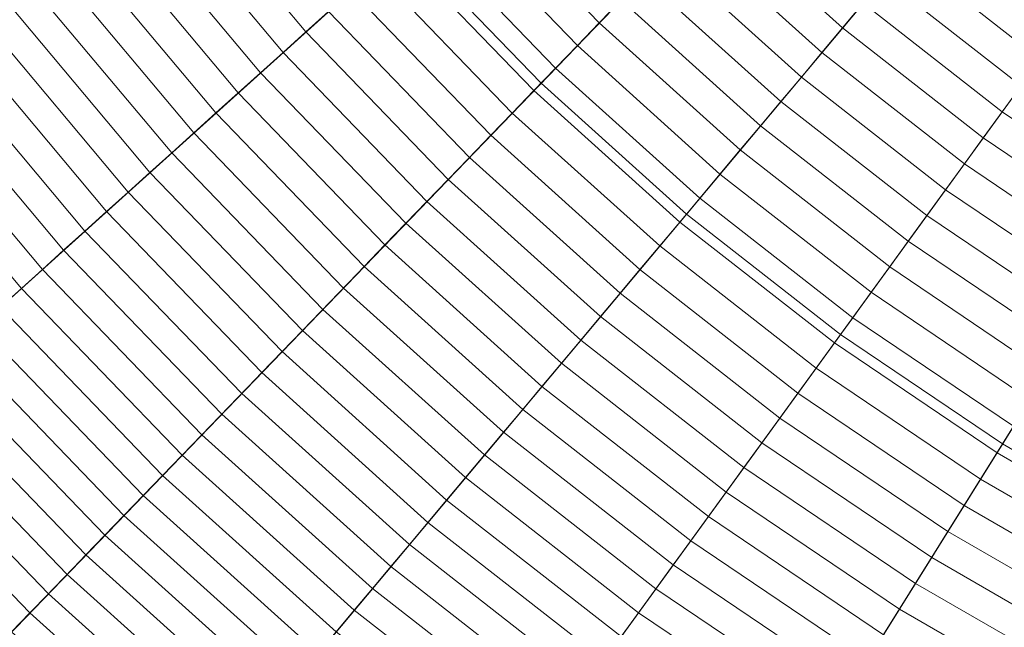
# Model space of a CAD drawing. Header units: centimetres. Extents: x -21.9 to 23.1, y -23 to 22.
# Tile 42 of 191: x -10.1 to -5.8, y -11.6 to -8.9. Entities that reach past the tile are written whole.
import ezdxf

# ---------------------------------------------------------------- set-up
doc = ezdxf.new("R2010")
doc.units = ezdxf.units.CM
doc.header["$LTSCALE"] = 2.54
doc.layers.add('Lucido design-1', color=7, linetype='Continuous')

# ---------------------------------------------------------------- blocks, each defined once
blk = doc.blocks.new('Gruppo-2-1')
at = {"color": 5, "linetype": 'Continuous', "lineweight": 9}
for points in [[(-8.6891, -4.2561, -940.4271), (-8.4052, -4.8937, -940.4271), (-19.2833, -10.1993, -940.4271), (-19.9108, -8.7899, -940.4271)], [(-8.6891, -4.2561, -940.4271), (-8.4052, -4.8937, -940.4271), (-19.2833, -10.1993, -940.4271), (-19.9108, -8.7899, -940.4271)], [(-8.4052, -4.8937, -940.4271), (-8.0775, -5.51, -940.4271), (-18.559, -11.5615, -940.4271), (-19.2833, -10.1993, -940.4271)], [(-8.4052, -4.8937, -940.4271), (-8.0775, -5.51, -940.4271), (-18.559, -11.5615, -940.4271), (-19.2833, -10.1993, -940.4271)], [(-8.0775, -5.51, -940.4271), (-7.7076, -6.1019, -940.4271), (-17.7414, -12.8698, -940.4271), (-18.559, -11.5615, -940.4271)], [(-8.0775, -5.51, -940.4271), (-7.7076, -6.1019, -940.4271), (-17.7414, -12.8698, -940.4271), (-18.559, -11.5615, -940.4271)], [(-19.6311, -10.369, -1001.3271), (-18.8941, -11.755, -1001.3271), (-9.8961, -6.56, -1001.3271), (-10.2926, -5.8143, -1001.3271)], [(-19.2833, -10.1993, -1001.3271), (-18.559, -11.5615, -1001.3271), (-9.8961, -6.56, -1001.3271), (-10.2926, -5.8143, -1001.3271)], [(-10.2926, -5.8143, -1010.9271), (-9.8961, -6.56, -1010.9271), (-18.2024, -11.3556, -1010.9271), (-18.9132, -10.0188, -1010.9271)], [(-7.7076, -6.1019, -940.4271), (-7.2973, -6.6666, -940.4271), (-16.8346, -14.118, -940.4271), (-17.7414, -12.8698, -940.4271)], [(-7.7076, -6.1019, -940.4271), (-7.2973, -6.6666, -940.4271), (-16.8346, -14.118, -940.4271), (-17.7414, -12.8698, -940.4271)], [(-18.8941, -11.755, -1001.3271), (-18.0623, -13.0862, -1001.3271), (-9.4486, -7.2762, -1001.3271), (-9.8961, -6.56, -1001.3271)], [(-18.559, -11.5615, -1001.3271), (-17.7414, -12.8698, -1001.3271), (-9.4486, -7.2762, -1001.3271), (-9.8961, -6.56, -1001.3271)], [(-9.8961, -6.56, -1010.9271), (-9.4486, -7.2762, -1010.9271), (-17.4001, -12.6396, -1010.9271), (-18.2024, -11.3556, -1010.9271)], [(-7.2973, -6.6666, -940.4271), (-6.8487, -7.2013, -940.4271), (-15.8429, -15.2998, -940.4271), (-16.8346, -14.118, -940.4271)], [(-7.2973, -6.6666, -940.4271), (-6.8487, -7.2013, -940.4271), (-15.8429, -15.2998, -940.4271), (-16.8346, -14.118, -940.4271)], [(-6.8487, -7.2013, -940.4271), (-6.3638, -7.7034, -940.4271), (-14.7713, -16.4095, -940.4271), (-15.8429, -15.2998, -940.4271)], [(-6.8487, -7.2013, -940.4271), (-6.3638, -7.7034, -940.4271), (-14.7713, -16.4095, -940.4271), (-15.8429, -15.2998, -940.4271)], [(-8.4093, -8.6065, -1003.3271), (-7.8226, -9.214, -1003.3271), (-6.3638, -7.7034, -1003.3271), (-6.8487, -7.2013, -1003.3271)], [(-18.0623, -13.0862, -1001.3271), (-17.1396, -14.3562, -1001.3271), (-8.9522, -7.9595, -1001.3271), (-9.4486, -7.2762, -1001.3271)], [(-17.7414, -12.8698, -1001.3271), (-16.8346, -14.118, -1001.3271), (-8.9522, -7.9595, -1001.3271), (-9.4486, -7.2762, -1001.3271)], [(-9.4486, -7.2762, -1010.9271), (-8.9522, -7.9595, -1010.9271), (-16.5102, -13.8645, -1010.9271), (-17.4001, -12.6396, -1010.9271)], [(-6.3638, -7.7034, -940.4271), (-5.8451, -8.1704, -940.4271), (-13.6248, -17.4419, -940.4271), (-14.7713, -16.4095, -940.4271)], [(-6.3638, -7.7034, -940.4271), (-5.8451, -8.1704, -940.4271), (-13.6248, -17.4419, -940.4271), (-14.7713, -16.4095, -940.4271)], [(-7.8226, -9.214, -1003.3271), (-7.195, -9.7791, -1003.3271), (-5.8451, -8.1704, -1003.3271), (-6.3638, -7.7034, -1003.3271)], [(-17.1396, -14.3562, -1001.3271), (-16.1306, -15.5587, -1001.3271), (-8.4093, -8.6065, -1001.3271), (-8.9522, -7.9595, -1001.3271)], [(-16.8346, -14.118, -1001.3271), (-15.8429, -15.2998, -1001.3271), (-8.4093, -8.6065, -1001.3271), (-8.9522, -7.9595, -1001.3271)], [(-8.9522, -7.9595, -1010.9271), (-8.4093, -8.6065, -1010.9271), (-15.537, -15.0243, -1010.9271), (-16.5102, -13.8645, -1010.9271)], [(-5.8451, -8.1704, -940.4271), (-5.2951, -8.6002, -940.4271), (-12.409, -18.3917, -940.4271), (-13.6248, -17.4419, -940.4271)], [(-5.8451, -8.1704, -940.4271), (-5.2951, -8.6002, -940.4271), (-12.409, -18.3917, -940.4271), (-13.6248, -17.4419, -940.4271)], [(-7.195, -9.7791, -1003.3271), (-6.5294, -10.2991, -1003.3271), (-5.2951, -8.6002, -1003.3271), (-5.8451, -8.1704, -1003.3271)], [(-9.4077, -8.3154, -934.7503), (-8.8388, -8.9932, -934.7503), (-8.7405, -8.9047, -934.8097), (-9.3034, -8.2339, -934.8097)], [(-8.1409, -8.3648, -935.1347), (-7.5717, -8.9542, -935.1347), (-7.4769, -8.856, -935.1837), (-8.0394, -8.2734, -935.1837)], [(-9.5114, -8.3964, -934.6895), (-8.9367, -9.0813, -934.6895), (-8.8388, -8.9932, -934.7503), (-9.4077, -8.3154, -934.7503)], [(-8.2419, -8.4558, -935.0843), (-7.6661, -9.052, -935.0843), (-7.5717, -8.9542, -935.1347), (-8.1409, -8.3648, -935.1347)], [(-7.0939, -8.4595, -935.3642), (-6.5207, -8.9756, -935.3642), (-6.4314, -8.8691, -935.4055), (-6.9974, -8.3595, -935.4055)], [(-9.6146, -8.477, -934.6272), (-9.034, -9.169, -934.6272), (-8.9367, -9.0813, -934.6895), (-9.5114, -8.3964, -934.6895)], [(-8.3425, -8.5463, -935.0324), (-7.7602, -9.1494, -935.0324), (-7.6661, -9.052, -935.0843), (-8.2419, -8.4558, -935.0843)], [(-7.1902, -8.5591, -935.3213), (-6.6098, -9.0817, -935.3213), (-6.5207, -8.9756, -935.3642), (-7.0939, -8.4595, -935.3642)], [(-6.1616, -8.5476, -935.5201), (-5.5845, -8.9985, -935.5201), (-5.5018, -8.8847, -935.5552), (-6.0712, -8.4399, -935.5552)], [(-9.7172, -8.5572, -934.5635), (-9.1308, -9.2561, -934.5635), (-9.034, -9.169, -934.6272), (-9.6146, -8.477, -934.6272)], [(-8.4427, -8.6366, -934.9789), (-7.8538, -9.2463, -934.9789), (-7.7602, -9.1494, -935.0324), (-8.3425, -8.5463, -935.0324)], [(-6.2518, -8.6551, -935.4834), (-5.667, -9.112, -935.4834), (-5.5845, -8.9985, -935.5201), (-6.1616, -8.5476, -935.5201)], [(-9.8193, -8.637, -934.4984), (-9.2271, -9.3428, -934.4984), (-9.1308, -9.2561, -934.5635), (-9.7172, -8.5572, -934.5635)], [(-7.2861, -8.6584, -935.277), (-6.6985, -9.1875, -935.277), (-6.6098, -9.0817, -935.3213), (-7.1902, -8.5591, -935.3213)], [(-16.1306, -15.5587, -1001.3271), (-15.0401, -16.688, -1001.3271), (-7.8226, -9.214, -1001.3271), (-8.4093, -8.6065, -1001.3271)], [(-15.8429, -15.2998, -1001.3271), (-14.7713, -16.4095, -1001.3271), (-7.8226, -9.214, -1001.3271), (-8.4093, -8.6065, -1001.3271)], [(-8.4093, -8.6065, -1010.9271), (-7.8226, -9.214, -1010.9271), (-14.4852, -16.1134, -1010.9271), (-15.537, -15.0243, -1010.9271)], [(-5.2951, -8.6002, -940.4271), (-4.7164, -8.9905, -940.4271), (-11.13, -19.2544, -940.4271), (-12.409, -18.3917, -940.4271)], [(-5.2951, -8.6002, -940.4271), (-4.7164, -8.9905, -940.4271), (-11.13, -19.2544, -940.4271), (-12.409, -18.3917, -940.4271)], [(-8.4093, -8.6065, -1001.3271), (-7.8226, -9.214, -1001.3271), (-7.8226, -9.214, -1010.9271), (-8.4093, -8.6065, -1010.9271)], [(-8.4093, -8.6065, -1001.3271), (-7.8226, -9.214, -1001.3271), (-7.8226, -9.214, -1003.3271), (-8.4093, -8.6065, -1003.3271)], [(-6.5294, -10.2991, -1003.3271), (-5.8293, -10.7714, -1003.3271), (-4.7164, -8.9905, -1003.3271), (-5.2951, -8.6002, -1003.3271)], [(-9.9208, -8.7163, -934.4318), (-9.3228, -9.429, -934.4318), (-9.2271, -9.3428, -934.4984), (-9.8193, -8.637, -934.4984)], [(-8.5424, -8.7264, -934.924), (-7.9471, -9.3429, -934.924), (-7.8538, -9.2463, -934.9789), (-8.4427, -8.6366, -934.9789)], [(-7.3817, -8.7574, -935.2311), (-6.7869, -9.2929, -935.2311), (-6.6985, -9.1875, -935.277), (-7.2861, -8.6584, -935.277)], [(-6.3417, -8.7623, -935.4452), (-5.7492, -9.2252, -935.4452), (-5.667, -9.112, -935.4834), (-6.2518, -8.6551, -935.4834)], [(-10.0218, -8.7952, -934.3637), (-9.418, -9.5147, -934.3637), (-9.3228, -9.429, -934.4318), (-9.9208, -8.7163, -934.4318)], [(-8.6417, -8.8157, -934.8676), (-8.0399, -9.439, -934.8676), (-7.9471, -9.3429, -934.924), (-8.5424, -8.7264, -934.924)], [(-7.4769, -8.856, -935.1837), (-6.875, -9.3979, -935.1837), (-6.7869, -9.2929, -935.2311), (-7.3817, -8.7574, -935.2311)], [(-10.1221, -8.8735, -934.2943), (-9.5126, -9.5999, -934.2943), (-9.418, -9.5147, -934.3637), (-10.0218, -8.7952, -934.3637)], [(-6.4314, -8.8691, -935.4055), (-5.8312, -9.338, -935.4055), (-5.7492, -9.2252, -935.4452), (-6.3417, -8.7623, -935.4452)], [(-8.7405, -8.9047, -934.8097), (-8.1322, -9.5346, -934.8097), (-8.0399, -9.439, -934.8676), (-8.6417, -8.8157, -934.8676)], [(-10.2218, -8.9514, -934.2235), (-9.6066, -9.6846, -934.2235), (-9.5126, -9.5999, -934.2943), (-10.1221, -8.8735, -934.2943)], [(-7.5717, -8.9542, -935.1347), (-6.9628, -9.5024, -935.1347), (-6.875, -9.3979, -935.1837), (-7.4769, -8.856, -935.1837)], [(-6.5207, -8.9756, -935.3642), (-5.9129, -9.4505, -935.3642), (-5.8312, -9.338, -935.4055), (-6.4314, -8.8691, -935.4055)], [(-8.8388, -8.9932, -934.7503), (-8.2241, -9.6298, -934.7503), (-8.1322, -9.5346, -934.8097), (-8.7405, -8.9047, -934.8097)], [(-10.3209, -9.0289, -934.1512), (-9.7001, -9.7687, -934.1512), (-9.6066, -9.6846, -934.2235), (-10.2218, -8.9514, -934.2235)], [(-7.6661, -9.052, -935.0843), (-7.0502, -9.6066, -935.0843), (-6.9628, -9.5024, -935.1347), (-7.5717, -8.9542, -935.1347)], [(-4.7164, -8.9905, -940.4271), (-4.112, -9.3395, -940.4271), (-9.794, -20.0258, -940.4271), (-11.13, -19.2544, -940.4271)], [(-4.7164, -8.9905, -940.4271), (-4.112, -9.3395, -940.4271), (-9.794, -20.0258, -940.4271), (-11.13, -19.2544, -940.4271)], [(-8.9367, -9.0813, -934.6895), (-8.3156, -9.7245, -934.6895), (-8.2241, -9.6298, -934.7503), (-8.8388, -8.9932, -934.7503)], [(-6.6098, -9.0817, -935.3213), (-5.9943, -9.5626, -935.3213), (-5.9129, -9.4505, -935.3642), (-6.5207, -8.9756, -935.3642)], [(-5.8293, -10.7714, -1003.3271), (-5.0978, -11.1937, -1003.3271), (-4.112, -9.3395, -1003.3271), (-4.7164, -8.9905, -1003.3271)], [(-10.4193, -9.1058, -934.0776), (-9.7929, -9.8523, -934.0776), (-9.7001, -9.7687, -934.1512), (-10.3209, -9.0289, -934.1512)], [(-7.7602, -9.1494, -935.0324), (-7.1372, -9.7103, -935.0324), (-7.0502, -9.6066, -935.0843), (-7.6661, -9.052, -935.0843)], [(-9.034, -9.169, -934.6272), (-8.4066, -9.8187, -934.6272), (-8.3156, -9.7245, -934.6895), (-8.9367, -9.0813, -934.6895)], [(-6.6985, -9.1875, -935.277), (-6.0755, -9.6743, -935.277), (-5.9943, -9.5626, -935.3213), (-6.6098, -9.0817, -935.3213)], [(-10.5171, -9.1822, -934.0026), (-9.8852, -9.9354, -934.0026), (-9.7929, -9.8523, -934.0776), (-10.4193, -9.1058, -934.0776)], [(-10.6143, -9.2581, -933.9263), (-9.9768, -10.0178, -933.9263), (-9.8852, -9.9354, -934.0026), (-10.5171, -9.1822, -934.0026)], [(-9.1308, -9.2561, -934.5635), (-8.497, -9.9124, -934.5635), (-8.4066, -9.8187, -934.6272), (-9.034, -9.169, -934.6272)], [(-7.8538, -9.2463, -934.9789), (-7.2239, -9.8136, -934.9789), (-7.1372, -9.7103, -935.0324), (-7.7602, -9.1494, -935.0324)], [(-15.0401, -16.688, -1001.3271), (-13.8735, -17.7383, -1001.3271), (-7.195, -9.7791, -1001.3271), (-7.8226, -9.214, -1001.3271)], [(-14.7713, -16.4095, -1001.3271), (-13.6248, -17.4419, -1001.3271), (-7.195, -9.7791, -1001.3271), (-7.8226, -9.214, -1001.3271)], [(-7.8226, -9.214, -1010.9271), (-7.195, -9.7791, -1010.9271), (-13.3601, -17.1264, -1010.9271), (-14.4852, -16.1134, -1010.9271)], [(-7.8226, -9.214, -1001.3271), (-7.195, -9.7791, -1001.3271), (-7.195, -9.7791, -1010.9271), (-7.8226, -9.214, -1010.9271)], [(-7.8226, -9.214, -1001.3271), (-7.195, -9.7791, -1001.3271), (-7.195, -9.7791, -1003.3271), (-7.8226, -9.214, -1003.3271)], [(-6.7869, -9.2929, -935.2311), (-6.1563, -9.7856, -935.2311), (-6.0755, -9.6743, -935.277), (-6.6985, -9.1875, -935.277)], [(-5.8312, -9.338, -935.4055), (-5.1997, -9.7639, -935.4055), (-5.1258, -9.6457, -935.4452), (-5.7492, -9.2252, -935.4452)], [(-10.7108, -9.3335, -933.8485), (-10.0677, -10.0998, -933.8485), (-9.9768, -10.0178, -933.9263), (-10.6143, -9.2581, -933.9263)], [(-9.2271, -9.3428, -934.4984), (-8.587, -10.0056, -934.4984), (-8.497, -9.9124, -934.5635), (-9.1308, -9.2561, -934.5635)], [(-7.9471, -9.3429, -934.924), (-7.3101, -9.9164, -934.924), (-7.2239, -9.8136, -934.9789), (-7.8538, -9.2463, -934.9789)], [(-6.875, -9.3979, -935.1837), (-6.2369, -9.8964, -935.1837), (-6.1563, -9.7856, -935.2311), (-6.7869, -9.2929, -935.2311)], [(-10.8065, -9.4083, -933.7694), (-10.1581, -10.1811, -933.7694), (-10.0677, -10.0998, -933.8485), (-10.7108, -9.3335, -933.8485)], [(-4.112, -9.3395, -940.4271), (-3.4846, -9.6455, -940.4271), (-8.4073, -20.7021, -940.4271), (-9.794, -20.0258, -940.4271)], [(-4.112, -9.3395, -940.4271), (-3.4846, -9.6455, -940.4271), (-8.4073, -20.7021, -940.4271), (-9.794, -20.0258, -940.4271)], [(-9.3228, -9.429, -934.4318), (-8.6765, -10.0983, -934.4318), (-8.587, -10.0056, -934.4984), (-9.2271, -9.3428, -934.4984)], [(-8.0399, -9.439, -934.8676), (-7.396, -10.0187, -934.8676), (-7.3101, -9.9164, -934.924), (-7.9471, -9.3429, -934.924)], [(-5.9129, -9.4505, -935.3642), (-5.2734, -9.8818, -935.3642), (-5.1997, -9.7639, -935.4055), (-5.8312, -9.338, -935.4055)], [(-6.9628, -9.5024, -935.1347), (-6.3171, -10.0069, -935.1347), (-6.2369, -9.8964, -935.1837), (-6.875, -9.3979, -935.1837)], [(-9.418, -9.5147, -934.3637), (-8.7655, -10.1904, -934.3637), (-8.6765, -10.0983, -934.4318), (-9.3228, -9.429, -934.4318)], [(-8.1322, -9.5346, -934.8097), (-7.4815, -10.1206, -934.8097), (-7.396, -10.0187, -934.8676), (-8.0399, -9.439, -934.8676)], [(-5.9943, -9.5626, -935.3213), (-5.3468, -9.9993, -935.3213), (-5.2734, -9.8818, -935.3642), (-5.9129, -9.4505, -935.3642)], [(-9.5126, -9.5999, -934.2943), (-8.8539, -10.282, -934.2943), (-8.7655, -10.1904, -934.3637), (-9.418, -9.5147, -934.3637)], [(-7.0502, -9.6066, -935.0843), (-6.397, -10.1169, -935.0843), (-6.3171, -10.0069, -935.1347), (-6.9628, -9.5024, -935.1347)], [(-8.2241, -9.6298, -934.7503), (-7.5665, -10.2219, -934.7503), (-7.4815, -10.1206, -934.8097), (-8.1322, -9.5346, -934.8097)], [(-6.0755, -9.6743, -935.277), (-5.42, -10.1164, -935.277), (-5.3468, -9.9993, -935.3213), (-5.9943, -9.5626, -935.3213)], [(-9.6066, -9.6846, -934.2235), (-8.9418, -10.373, -934.2235), (-8.8539, -10.282, -934.2943), (-9.5126, -9.5999, -934.2943)], [(-7.1372, -9.7103, -935.0324), (-6.4766, -10.2264, -935.0324), (-6.397, -10.1169, -935.0843), (-7.0502, -9.6066, -935.0843)], [(-3.4846, -9.6455, -940.4271), (-2.8374, -9.9069, -940.4271), (-6.9769, -21.28, -940.4271), (-8.4073, -20.7021, -940.4271)], [(-3.4846, -9.6455, -940.4271), (-2.8374, -9.9069, -940.4271), (-6.9769, -21.28, -940.4271), (-8.4073, -20.7021, -940.4271)], [(-8.3156, -9.7245, -934.6895), (-7.6511, -10.3228, -934.6895), (-7.5665, -10.2219, -934.7503), (-8.2241, -9.6298, -934.7503)], [(-9.7001, -9.7687, -934.1512), (-9.0292, -10.4635, -934.1512), (-8.9418, -10.373, -934.2235), (-9.6066, -9.6846, -934.2235)], [(-6.1563, -9.7856, -935.2311), (-5.4929, -10.2331, -935.2311), (-5.42, -10.1164, -935.277), (-6.0755, -9.6743, -935.277)], [(-8.4066, -9.8187, -934.6272), (-7.7353, -10.4231, -934.6272), (-7.6511, -10.3228, -934.6895), (-8.3156, -9.7245, -934.6895)], [(-7.2239, -9.8136, -934.9789), (-6.5559, -10.3355, -934.9789), (-6.4766, -10.2264, -935.0324), (-7.1372, -9.7103, -935.0324)], [(-13.8735, -17.7383, -1001.3271), (-12.6365, -18.7048, -1001.3271), (-6.5294, -10.2991, -1001.3271), (-7.195, -9.7791, -1001.3271)], [(-13.6248, -17.4419, -1001.3271), (-12.409, -18.3917, -1001.3271), (-6.5294, -10.2991, -1001.3271), (-7.195, -9.7791, -1001.3271)], [(-7.195, -9.7791, -1010.9271), (-6.5294, -10.2991, -1010.9271), (-12.167, -18.0586, -1010.9271), (-13.3601, -17.1264, -1010.9271)], [(-9.7929, -9.8523, -934.0776), (-9.116, -10.5533, -934.0776), (-9.0292, -10.4635, -934.1512), (-9.7001, -9.7687, -934.1512)], [(-7.195, -9.7791, -1001.3271), (-6.5294, -10.2991, -1001.3271), (-6.5294, -10.2991, -1010.9271), (-7.195, -9.7791, -1010.9271)], [(-7.195, -9.7791, -1001.3271), (-6.5294, -10.2991, -1001.3271), (-6.5294, -10.2991, -1003.3271), (-7.195, -9.7791, -1003.3271)], [(-8.497, -9.9124, -934.5635), (-7.819, -10.5229, -934.5635), (-7.7353, -10.4231, -934.6272), (-8.4066, -9.8187, -934.6272)], [(-7.3101, -9.9164, -934.924), (-6.6347, -10.444, -934.924), (-6.5559, -10.3355, -934.9789), (-7.2239, -9.8136, -934.9789)], [(-6.2369, -9.8964, -935.1837), (-5.5655, -10.3493, -935.1837), (-5.4929, -10.2331, -935.2311), (-6.1563, -9.7856, -935.2311)], [(-9.8852, -9.9354, -934.0026), (-9.2022, -10.6426, -934.0026), (-9.116, -10.5533, -934.0776), (-9.7929, -9.8523, -934.0776)], [(-2.8374, -9.9069, -940.4271), (-2.1736, -10.1226, -940.4271), (-5.5096, -21.7567, -940.4271), (-6.9769, -21.28, -940.4271)], [(-2.8374, -9.9069, -940.4271), (-2.1736, -10.1226, -940.4271), (-5.5096, -21.7567, -940.4271), (-6.9769, -21.28, -940.4271)], [(-6.3171, -10.0069, -935.1347), (-5.6378, -10.4651, -935.1347), (-5.5655, -10.3493, -935.1837), (-6.2369, -9.8964, -935.1837)], [(-9.9768, -10.0178, -933.9263), (-9.2878, -10.7313, -933.9263), (-9.2022, -10.6426, -934.0026), (-9.8852, -9.9354, -934.0026)], [(-8.587, -10.0056, -934.4984), (-7.9023, -10.6221, -934.4984), (-7.819, -10.5229, -934.5635), (-8.497, -9.9124, -934.5635)], [(-7.396, -10.0187, -934.8676), (-6.7133, -10.5521, -934.8676), (-6.6347, -10.444, -934.924), (-7.3101, -9.9164, -934.924)], [(-10.0677, -10.0998, -933.8485), (-9.3729, -10.8193, -933.8485), (-9.2878, -10.7313, -933.9263), (-9.9768, -10.0178, -933.9263)], [(-8.6765, -10.0983, -934.4318), (-7.9851, -10.7208, -934.4318), (-7.9023, -10.6221, -934.4984), (-8.587, -10.0056, -934.4984)], [(-7.4815, -10.1206, -934.8097), (-6.7914, -10.6597, -934.8097), (-6.7133, -10.5521, -934.8676), (-7.396, -10.0187, -934.8676)], [(-6.397, -10.1169, -935.0843), (-5.7099, -10.5804, -935.0843), (-5.6378, -10.4651, -935.1347), (-6.3171, -10.0069, -935.1347)], [(-10.1581, -10.1811, -933.7694), (-9.4573, -10.9068, -933.7694), (-9.3729, -10.8193, -933.8485), (-10.0677, -10.0998, -933.8485)], [(-8.7655, -10.1904, -934.3637), (-8.0674, -10.8189, -934.3637), (-7.9851, -10.7208, -934.4318), (-8.6765, -10.0983, -934.4318)], [(-7.5665, -10.2219, -934.7503), (-6.8692, -10.7667, -934.7503), (-6.7914, -10.6597, -934.8097), (-7.4815, -10.1206, -934.8097)], [(-6.4766, -10.2264, -935.0324), (-5.7816, -10.6952, -935.0324), (-5.7099, -10.5804, -935.0843), (-6.397, -10.1169, -935.0843)], [(-10.2478, -10.2618, -933.689), (-9.5411, -10.9936, -933.689), (-9.4573, -10.9068, -933.7694), (-10.1581, -10.1811, -933.7694)], [(-8.8539, -10.282, -934.2943), (-8.1493, -10.9164, -934.2943), (-8.0674, -10.8189, -934.3637), (-8.7655, -10.1904, -934.3637)], [(-7.6511, -10.3228, -934.6895), (-6.9466, -10.8732, -934.6895), (-6.8692, -10.7667, -934.7503), (-7.5665, -10.2219, -934.7503)], [(-6.5559, -10.3355, -934.9789), (-5.8531, -10.8095, -934.9789), (-5.7816, -10.6952, -935.0324), (-6.4766, -10.2264, -935.0324)], [(-10.3368, -10.342, -933.6073), (-9.6243, -11.0797, -933.6073), (-9.5411, -10.9936, -933.689), (-10.2478, -10.2618, -933.689)], [(-8.9418, -10.373, -934.2235), (-8.2306, -11.0134, -934.2235), (-8.1493, -10.9164, -934.2943), (-8.8539, -10.282, -934.2943)], [(-12.6365, -18.7048, -1001.3271), (-11.3351, -19.5826, -1001.3271), (-5.8293, -10.7714, -1001.3271), (-6.5294, -10.2991, -1001.3271)], [(-12.409, -18.3917, -1001.3271), (-11.13, -19.2544, -1001.3271), (-5.8293, -10.7714, -1001.3271), (-6.5294, -10.2991, -1001.3271)], [(-6.5294, -10.2991, -1010.9271), (-5.8293, -10.7714, -1010.9271), (-10.9118, -18.9052, -1010.9271), (-12.167, -18.0586, -1010.9271)], [(-7.7353, -10.4231, -934.6272), (-7.0235, -10.9792, -934.6272), (-6.9466, -10.8732, -934.6895), (-7.6511, -10.3228, -934.6895)], [(-6.5294, -10.2991, -1001.3271), (-5.8293, -10.7714, -1001.3271), (-5.8293, -10.7714, -1010.9271), (-6.5294, -10.2991, -1010.9271)], [(-6.5294, -10.2991, -1001.3271), (-5.8293, -10.7714, -1001.3271), (-5.8293, -10.7714, -1003.3271), (-6.5294, -10.2991, -1003.3271)], [(-10.4251, -10.4215, -933.5242), (-9.7069, -11.1652, -933.5242), (-9.6243, -11.0797, -933.6073), (-10.3368, -10.342, -933.6073)], [(-9.0292, -10.4635, -934.1512), (-8.3114, -11.1097, -934.1512), (-8.2306, -11.0134, -934.2235), (-8.9418, -10.373, -934.2235)], [(-6.6347, -10.444, -934.924), (-5.9242, -10.9233, -934.924), (-5.8531, -10.8095, -934.9789), (-6.5559, -10.3355, -934.9789)], [(-10.5127, -10.5004, -933.4398), (-9.7888, -11.2501, -933.4398), (-9.7069, -11.1652, -933.5242), (-10.4251, -10.4215, -933.5242)], [(-7.819, -10.5229, -934.5635), (-7.1001, -11.0846, -934.5635), (-7.0235, -10.9792, -934.6272), (-7.7353, -10.4231, -934.6272)], [(-6.7133, -10.5521, -934.8676), (-5.995, -11.0366, -934.8676), (-5.9242, -10.9233, -934.924), (-6.6347, -10.444, -934.924)], [(-10.5997, -10.5787, -933.3541), (-9.8701, -11.3342, -933.3541), (-9.7888, -11.2501, -933.4398), (-10.5127, -10.5004, -933.4398)], [(-9.116, -10.5533, -934.0776), (-8.3918, -11.2054, -934.0776), (-8.3114, -11.1097, -934.1512), (-9.0292, -10.4635, -934.1512)], [(-7.9023, -10.6221, -934.4984), (-7.1763, -11.1894, -934.4984), (-7.1001, -11.0846, -934.5635), (-7.819, -10.5229, -934.5635)], [(-10.6859, -10.6563, -933.2671), (-9.9507, -11.4177, -933.2671), (-9.8701, -11.3342, -933.3541), (-10.5997, -10.5787, -933.3541)], [(-9.2022, -10.6426, -934.0026), (-8.4715, -11.3005, -934.0026), (-8.3918, -11.2054, -934.0776), (-9.116, -10.5533, -934.0776)], [(-6.7914, -10.6597, -934.8097), (-6.0654, -11.1494, -934.8097), (-5.995, -11.0366, -934.8676), (-6.7133, -10.5521, -934.8676)], [(-7.9851, -10.7208, -934.4318), (-7.252, -11.2936, -934.4318), (-7.1763, -11.1894, -934.4984), (-7.9023, -10.6221, -934.4984)], [(-10.7714, -10.7333, -933.1788), (-10.0306, -11.5005, -933.1788), (-9.9507, -11.4177, -933.2671), (-10.6859, -10.6563, -933.2671)], [(-9.2878, -10.7313, -933.9263), (-8.5508, -11.3949, -933.9263), (-8.4715, -11.3005, -934.0026), (-9.2022, -10.6426, -934.0026)], [(-6.8692, -10.7667, -934.7503), (-6.1356, -11.2616, -934.7503), (-6.0654, -11.1494, -934.8097), (-6.7914, -10.6597, -934.8097)], [(-5.8531, -10.8095, -934.9789), (-5.1189, -11.2334, -934.9789), (-5.0557, -11.1143, -935.0324), (-5.7816, -10.6952, -935.0324)], [(-10.8562, -10.8097, -933.0893), (-10.1098, -11.5825, -933.0893), (-10.0306, -11.5005, -933.1788), (-10.7714, -10.7333, -933.1788)], [(-9.3729, -10.8193, -933.8485), (-8.6295, -11.4887, -933.8485), (-8.5508, -11.3949, -933.9263), (-9.2878, -10.7313, -933.9263)], [(-8.0674, -10.8189, -934.3637), (-7.3273, -11.3972, -934.3637), (-7.252, -11.2936, -934.4318), (-7.9851, -10.7208, -934.4318)], [(-11.3351, -19.5826, -1001.3271), (-9.9757, -20.3675, -1001.3271), (-5.0978, -11.1937, -1001.3271), (-5.8293, -10.7714, -1001.3271)], [(-11.13, -19.2544, -1001.3271), (-9.794, -20.0258, -1001.3271), (-5.0978, -11.1937, -1001.3271), (-5.8293, -10.7714, -1001.3271)], [(-5.8293, -10.7714, -1010.9271), (-5.0978, -11.1937, -1010.9271), (-9.6007, -19.6622, -1010.9271), (-10.9118, -18.9052, -1010.9271)], [(-6.9466, -10.8732, -934.6895), (-6.2053, -11.3732, -934.6895), (-6.1356, -11.2616, -934.7503), (-6.8692, -10.7667, -934.7503)], [(-5.8293, -10.7714, -1001.3271), (-5.0978, -11.1937, -1001.3271), (-5.0978, -11.1937, -1010.9271), (-5.8293, -10.7714, -1010.9271)], [(-5.8293, -10.7714, -1001.3271), (-5.0978, -11.1937, -1001.3271), (-5.0978, -11.1937, -1003.3271), (-5.8293, -10.7714, -1003.3271)], [(-9.4573, -10.9068, -933.7694), (-8.7076, -11.5818, -933.7694), (-8.6295, -11.4887, -933.8485), (-9.3729, -10.8193, -933.8485)], [(-8.1493, -10.9164, -934.2943), (-7.4021, -11.5002, -934.2943), (-7.3273, -11.3972, -934.3637), (-8.0674, -10.8189, -934.3637)], [(-5.9242, -10.9233, -934.924), (-5.182, -11.3519, -934.924), (-5.1189, -11.2334, -934.9789), (-5.8531, -10.8095, -934.9789)], [(-7.0235, -10.9792, -934.6272), (-6.2747, -11.4843, -934.6272), (-6.2053, -11.3732, -934.6895), (-6.9466, -10.8732, -934.6895)], [(-9.5411, -10.9936, -933.689), (-8.7852, -11.6743, -933.689), (-8.7076, -11.5818, -933.7694), (-9.4573, -10.9068, -933.7694)], [(-8.2306, -11.0134, -934.2235), (-7.4765, -11.6026, -934.2235), (-7.4021, -11.5002, -934.2943), (-8.1493, -10.9164, -934.2943)], [(-5.995, -11.0366, -934.8676), (-5.2447, -11.4698, -934.8676), (-5.182, -11.3519, -934.924), (-5.9242, -10.9233, -934.924)], [(-9.6243, -11.0797, -933.6073), (-8.8621, -11.766, -933.6073), (-8.7852, -11.6743, -933.689), (-9.5411, -10.9936, -933.689)], [(-8.3114, -11.1097, -934.1512), (-7.5504, -11.7043, -934.1512), (-7.4765, -11.6026, -934.2235), (-8.2306, -11.0134, -934.2235)], [(-7.1001, -11.0846, -934.5635), (-6.3438, -11.5947, -934.5635), (-6.2747, -11.4843, -934.6272), (-7.0235, -10.9792, -934.6272)], [(-6.0654, -11.1494, -934.8097), (-5.3071, -11.5872, -934.8097), (-5.2447, -11.4698, -934.8676), (-5.995, -11.0366, -934.8676)], [(-9.7069, -11.1652, -933.5242), (-8.9385, -11.8571, -933.5242), (-8.8621, -11.766, -933.6073), (-9.6243, -11.0797, -933.6073)], [(-7.1763, -11.1894, -934.4984), (-6.4124, -11.7046, -934.4984), (-6.3438, -11.5947, -934.5635), (-7.1001, -11.0846, -934.5635)], [(-8.3918, -11.2054, -934.0776), (-7.6238, -11.8054, -934.0776), (-7.5504, -11.7043, -934.1512), (-8.3114, -11.1097, -934.1512)], [(-9.7888, -11.2501, -933.4398), (-9.0143, -11.9474, -933.4398), (-8.9385, -11.8571, -933.5242), (-9.7069, -11.1652, -933.5242)], [(-6.1356, -11.2616, -934.7503), (-5.3692, -11.704, -934.7503), (-5.3071, -11.5872, -934.8097), (-6.0654, -11.1494, -934.8097)], [(-9.9757, -20.3675, -1001.3271), (-8.5647, -21.0556, -1001.3271), (-4.3388, -11.5639, -1001.3271), (-5.0978, -11.1937, -1001.3271)], [(-9.794, -20.0258, -1001.3271), (-8.4073, -20.7021, -1001.3271), (-4.3388, -11.5639, -1001.3271), (-5.0978, -11.1937, -1001.3271)], [(-5.0978, -11.1937, -1010.9271), (-4.3388, -11.5639, -1010.9271), (-8.2399, -20.3259, -1010.9271), (-9.6007, -19.6622, -1010.9271)], [(-8.4715, -11.3005, -934.0026), (-7.6968, -11.9058, -934.0026), (-7.6238, -11.8054, -934.0776), (-8.3918, -11.2054, -934.0776)], [(-7.252, -11.2936, -934.4318), (-6.4807, -11.8139, -934.4318), (-6.4124, -11.7046, -934.4984), (-7.1763, -11.1894, -934.4984)], [(-9.8701, -11.3342, -933.3541), (-9.0895, -12.037, -933.3541), (-9.0143, -11.9474, -933.4398), (-9.7888, -11.2501, -933.4398)], [(-6.2053, -11.3732, -934.6895), (-5.431, -11.8203, -934.6895), (-5.3692, -11.704, -934.7503), (-6.1356, -11.2616, -934.7503)], [(-8.5508, -11.3949, -933.9263), (-7.7692, -12.0055, -933.9263), (-7.6968, -11.9058, -934.0026), (-8.4715, -11.3005, -934.0026)], [(-7.3273, -11.3972, -934.3637), (-6.5485, -11.9225, -934.3637), (-6.4807, -11.8139, -934.4318), (-7.252, -11.2936, -934.4318)], [(-9.9507, -11.4177, -933.2671), (-9.1641, -12.1259, -933.2671), (-9.0895, -12.037, -933.3541), (-9.8701, -11.3342, -933.3541)], [(-8.6295, -11.4887, -933.8485), (-7.8412, -12.1046, -933.8485), (-7.7692, -12.0055, -933.9263), (-8.5508, -11.3949, -933.9263)], [(-7.4021, -11.5002, -934.2943), (-6.616, -12.0304, -934.2943), (-6.5485, -11.9225, -934.3637), (-7.3273, -11.3972, -934.3637)], [(-6.2747, -11.4843, -934.6272), (-5.4925, -11.9359, -934.6272), (-5.431, -11.8203, -934.6895), (-6.2053, -11.3732, -934.6895)], [(-10.0306, -11.5005, -933.1788), (-9.2381, -12.214, -933.1788), (-9.1641, -12.1259, -933.2671), (-9.9507, -11.4177, -933.2671)], [(-10.1098, -11.5825, -933.0893), (-9.3114, -12.3014, -933.0893), (-9.2381, -12.214, -933.1788), (-10.0306, -11.5005, -933.1788)], [(-8.7076, -11.5818, -933.7694), (-7.9126, -12.2029, -933.7694), (-7.8412, -12.1046, -933.8485), (-8.6295, -11.4887, -933.8485)], [(-7.4765, -11.6026, -934.2235), (-6.6831, -12.1377, -934.2235), (-6.616, -12.0304, -934.2943), (-7.4021, -11.5002, -934.2943)], [(-6.3438, -11.5947, -934.5635), (-5.5536, -12.0509, -934.5635), (-5.4925, -11.9359, -934.6272), (-6.2747, -11.4843, -934.6272)]]:
    blk.add_3dface(points, dxfattribs=at)

msp = doc.modelspace()

# ---------------------------------------------------------------- block references
at = {"layer": 'Lucido design-1', "color": 5, "true_color": 0x0000ff}
msp.add_blockref('Gruppo-2-1', (0, 0), dxfattribs=at)

doc.saveas('drawing.dxf')
